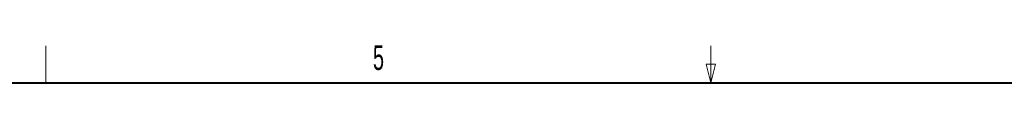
# Model space of a CAD drawing. Header units: millimetres. Extents: x 19 to 844, y 7 to 552.
# Tile 166 of 175: x 320 to 479, y 546 to 552. Entities that reach past the tile are written whole.
import ezdxf

# ---------------------------------------------------------------- set-up
doc = ezdxf.new("R2010")
doc.units = ezdxf.units.MM
doc.styles.add('SLDTEXTSTYLE1', font='TXT', dxfattribs={"width": 0.605})

msp = doc.modelspace()

# ---------------------------------------------------------------- linework, layer by layer
at = {"color": 7, "linetype": 'Continuous', "lineweight": 0}
for p, q in [((323.85, 546.1), (323.85, 552.1)), ((431.8, 546.1), (431.8, 552.1)), ((431.8, 546.1), (431.05, 549.1)), ((431.05, 549.1), (432.55, 549.1)), ((431.8, 546.1), (432.55, 549.1))]:
    msp.add_line(p, q, dxfattribs=at)
at = {"color": 7, "linetype": 'Continuous', "lineweight": 40}
msp.add_line((25.4, 546.1), (838.2, 546.1), dxfattribs=at)

# ---------------------------------------------------------------- texts
at = {"color": 7, "linetype": 'Continuous', "lineweight": 0, "insert": (377.858, 552.159), "char_height": 4, "attachment_point": 2, "style": 'SLDTEXTSTYLE1'}
msp.add_mtext('5', dxfattribs=at)

doc.saveas('drawing.dxf')
